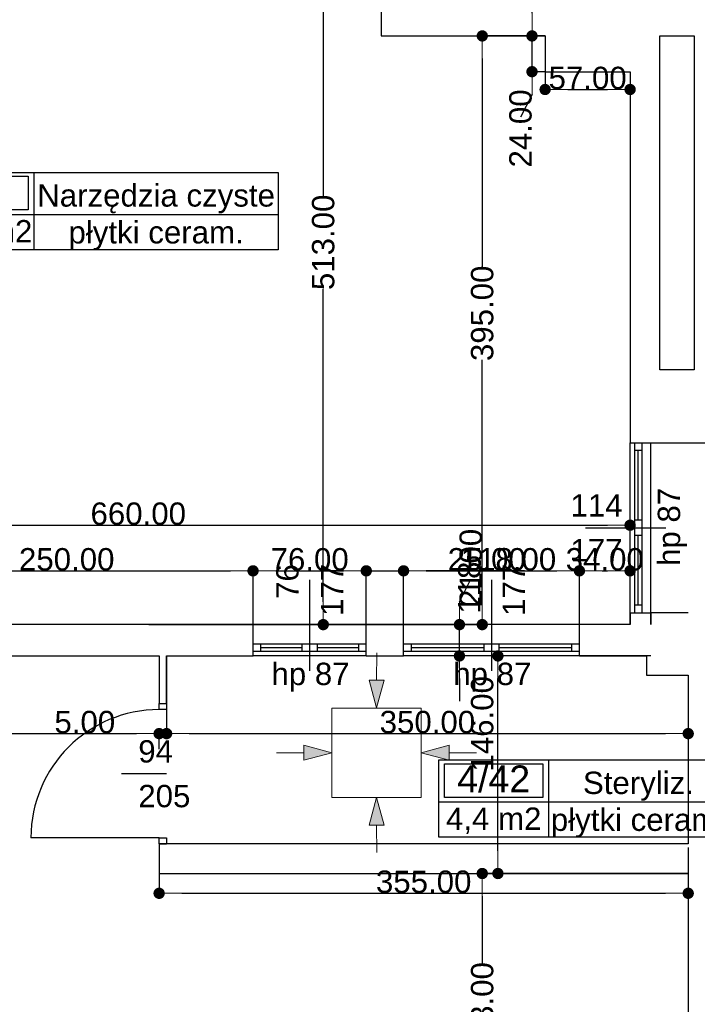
# Model space of a CAD drawing. Header units: millimetres. Extents: x -166872 to -65719, y 14266 to 44345.
# Tile 34 of 65: x -115704 to -111157, y 22042 to 28648. Entities that reach past the tile are written whole.
import ezdxf
from ezdxf.enums import TextEntityAlignment as Align

# ---------------------------------------------------------------- set-up
doc = ezdxf.new("R2010")
doc.units = ezdxf.units.MM
doc.header["$MEASUREMENT"] = 0
for name, color, linetype in [('Drzwi', 7, 'Continuous'), ('Linia', 7, 'Continuous'), ('Obiekt', 7, 'Continuous'), ('Okno', 7, 'Continuous'), ('Strefa', 7, 'Continuous'), ('Słup', 7, 'Continuous'), ('Wymiary', 63, 'Continuous'), ('Ściana', 7, 'Continuous')]:
    doc.layers.add(name, color=color, linetype=linetype)
doc.styles.add('Arial', font='txt')
doc.dimstyles.new('GENERATED_STYLE__1', dxfattribs={"dimtxt": 150, "dimasz": 152, "dimexe": 0.18, "dimexo": 0, "dimgap": 0.09, "dimtad": 1, "dimtih": 1, "dimtoh": 1, "dimlfac": 0.1, "dimzin": 0, "dimdsep": 46, "dimtxsty": 'Arial', "dimblk": 'ARROWHEAD_11', "dimblk1": 'ARROWHEAD_11', "dimblk2": 'ARROWHEAD_11', "dimcen": 0.09, "dimclrd": 114, "dimclre": 114, "dimclrt": 114, "dimazin": 0, "dimtfac": 1, "dimtdec": 4, "dimtmove": 0, "dimatfit": 3, "dimfxl": 1, "dimtolj": 1, "dimtzin": 0, "dimarcsym": 0})
doc.dimstyles.new('GENERATED_STYLE__2', dxfattribs={"dimtxt": 150, "dimasz": 152, "dimexe": 0.18, "dimexo": 0, "dimgap": 0.09, "dimtad": 1, "dimlfac": 0.1, "dimzin": 0, "dimdsep": 46, "dimtxsty": 'Arial', "dimblk": 'ARROWHEAD_11', "dimblk1": 'ARROWHEAD_11', "dimblk2": 'ARROWHEAD_11', "dimcen": 0.09, "dimclrd": 114, "dimclre": 114, "dimclrt": 114, "dimazin": 0, "dimtfac": 1, "dimtdec": 4, "dimtmove": 0, "dimatfit": 3, "dimfxl": 1, "dimtolj": 1, "dimtzin": 0, "dimarcsym": 0})
doc.dimstyles.new('GENERATED_STYLE__3', dxfattribs={"dimtxt": 150, "dimasz": 152, "dimexe": 0.18, "dimexo": 0, "dimgap": 0.09, "dimtad": 1, "dimlfac": 0.1, "dimzin": 0, "dimdsep": 46, "dimtxsty": 'Arial', "dimblk": 'ARROWHEAD_11', "dimblk1": 'ARROWHEAD_11', "dimblk2": 'ARROWHEAD_11', "dimcen": 0.09, "dimclrd": 114, "dimclre": 114, "dimclrt": 114, "dimazin": 0, "dimtfac": 1, "dimtdec": 4, "dimtmove": 2, "dimatfit": 3, "dimfxl": 1, "dimtolj": 1, "dimtzin": 0, "dimarcsym": 0})

# ---------------------------------------------------------------- blocks, each defined once
blk = doc.blocks.new('Narzędzia czyste_4_26_26', base_point=(-115607.8, 27340.8))
at = {"layer": 'Strefa'}
for p, q in [((-116386.8, 27623.7), (-113969.1, 27623.7)), ((-116386.8, 27105.1), (-116386.8, 27623.7)), ((-115607.8, 27623.7), (-115607.8, 27105.1)), ((-113969.1, 27623.7), (-113969.1, 27105.1)), ((-116347.9, 27597.8), (-115646.7, 27597.8)), ((-116347.9, 27371.5), (-116347.9, 27597.8)), ((-115646.7, 27597.8), (-115646.7, 27371.5)), ((-115646.7, 27371.5), (-116347.9, 27371.5)), ((-116386.8, 27340.8), (-113969.1, 27340.8)), ((-113969.1, 27105.1), (-116386.8, 27105.1))]:
    blk.add_line(p, q, dxfattribs=at)
at = {"layer": 'Strefa', "style": 'Arial'}
for tag, height, p in [('ROOM_NUMBER', 180, (-115997.3, 27495.8)), ('ROOM_NAME', 150, (-114788.4, 27469.2)), ('ROOM_CALC_AREA', 150, (-115997.3, 27228.8)), ('floor_f', 150, (-114788.4, 27221.7))]:
    blk.add_attdef(tag, text='', height=height, dxfattribs=at).set_placement(p, align=Align.MIDDLE_CENTER)
blk = doc.blocks.new('Steryliz._4_42_42', base_point=(-112156.1, 23399.3))
at = {"layer": 'Strefa'}
for p, q in [((-112890.2, 23682.1), (-110948, 23682.1)), ((-112890.2, 23163.5), (-112890.2, 23682.1)), ((-112853.5, 23656.2), (-112192.8, 23656.2)), ((-112853.5, 23429.9), (-112853.5, 23656.2)), ((-112192.8, 23656.2), (-112192.8, 23429.9)), ((-112156.1, 23682.1), (-112156.1, 23163.5)), ((-110948, 23682.1), (-110948, 23163.5)), ((-112890.2, 23399.3), (-110948, 23399.3)), ((-112192.8, 23429.9), (-112853.5, 23429.9)), ((-110948, 23163.5), (-112890.2, 23163.5))]:
    blk.add_line(p, q, dxfattribs=at)
at = {"layer": 'Strefa', "style": 'Arial'}
for tag, height, p in [('ROOM_NUMBER', 180, (-112523.2, 23554.2)), ('ROOM_NAME', 150, (-111552.1, 23527.7)), ('ROOM_CALC_AREA', 150, (-112523.2, 23287.2)), ('floor_f', 150, (-111552.1, 23280.2))]:
    blk.add_attdef(tag, text='', height=height, dxfattribs=at).set_placement(p, align=Align.MIDDLE_CENTER)
blk = doc.blocks.new('ARROWHEAD_11')
at = {"color": 0, "linetype": 'Continuous', "lineweight": 0}
blk.add_line((0, 0), (-1, 0), dxfattribs=at)
at = {"color": 0, "linetype": 'Continuous', "lineweight": 0, "const_width": 0.25, "flags": 128}
blk.add_lwpolyline([(-0.125, 0, 1), (0.125, 0, 1)], format="xyb", close=True, dxfattribs=at)
blk = doc.blocks.new('*D6041')
at = {"layer": 'Defpoints', "color": 0}
for p in [(-111608, 25809.3), (-110153, 25809.3), (-110698, 24669.3)]:
    blk.add_point(p, dxfattribs=at)
at = {"layer": 'Wymiary', "color": 114, "lineweight": -2}
for p, q in [((-111608, 25809.3), (-110152.8, 25809.3)), ((-110153, 25657.3), (-110153, 25543.5)), ((-110153, 24821.3), (-110153, 24935.2)), ((-110698, 24669.3), (-110152.8, 24669.3))]:
    blk.add_line(p, q, dxfattribs=at)
at = {"layer": 'Wymiary', "color": 114, "lineweight": -2, "xscale": 152, "yscale": 152, "zscale": 152}
for p, rotation in [((-110153, 25809.3), 90), ((-110153, 24669.3), 270)]:
    blk.add_blockref('ARROWHEAD_11', p, dxfattribs=dict(at, rotation=rotation))
at = {"layer": 'Wymiary', "color": 114, "lineweight": 13, "insert": (-110153, 25239.3), "char_height": 150, "attachment_point": 5, "rotation": 90, "style": 'Arial'}
blk.add_mtext('\\A1;114.00', dxfattribs=at)
blk = doc.blocks.new('*D6042')
at = {"layer": 'Defpoints', "color": 0}
for p in [(-110938, 26149.3), (-110153, 26149.3), (-111608, 25809.3)]:
    blk.add_point(p, dxfattribs=at)
at = {"layer": 'Wymiary', "color": 114, "lineweight": -2}
for p, q in [((-110153, 26301.3), (-110153, 26453.3)), ((-110938, 26149.3), (-110152.8, 26149.3)), ((-110153, 25809.3), (-110153, 26149.3)), ((-111608, 25809.3), (-110152.8, 25809.3)), ((-110153, 25657.3), (-110153, 25505.3))]:
    blk.add_line(p, q, dxfattribs=at)
at = {"layer": 'Wymiary', "color": 114, "lineweight": -2, "xscale": 152, "yscale": 152, "zscale": 152}
for p, rotation in [((-110153, 26149.3), 270), ((-110153, 25809.3), 90)]:
    blk.add_blockref('ARROWHEAD_11', p, dxfattribs=dict(at, rotation=rotation))
at = {"layer": 'Wymiary', "color": 114, "lineweight": 13, "insert": (-110153, 25979.3), "char_height": 150, "attachment_point": 5, "rotation": 90, "style": 'Arial'}
blk.add_mtext('\\A1;34.00', dxfattribs=at)
blk = doc.blocks.new('*D6062')
at = {"layer": 'Defpoints', "color": 0}
for p in [(-112599.8, 22919.3), (-111218, 22919.3), (-111498, 21089.3)]:
    blk.add_point(p, dxfattribs=at)
at = {"layer": 'Wymiary', "color": 114, "lineweight": -2}
for p, q in [((-111218, 22919.3), (-112600, 22919.3)), ((-112599.8, 22767.3), (-112599.8, 22308.5)), ((-112599.8, 21241.3), (-112599.8, 21700.2)), ((-111498, 21089.3), (-112600, 21089.3))]:
    blk.add_line(p, q, dxfattribs=at)
at = {"layer": 'Wymiary', "color": 114, "lineweight": -2, "xscale": 152, "yscale": 152, "zscale": 152}
for p, rotation in [((-112599.8, 22919.3), 90), ((-112599.8, 21089.3), 270)]:
    blk.add_blockref('ARROWHEAD_11', p, dxfattribs=dict(at, rotation=rotation))
at = {"layer": 'Wymiary', "color": 114, "lineweight": 13, "insert": (-112599.8, 22004.3), "char_height": 150, "attachment_point": 5, "rotation": 90, "style": 'Arial'}
blk.add_mtext('\\A1;183.00', dxfattribs=at)
blk = doc.blocks.new('*D6063')
at = {"layer": 'Defpoints', "color": 0}
for p in [(-112494.8, 24379.3), (-111468, 24379.3), (-111218, 22919.3)]:
    blk.add_point(p, dxfattribs=at)
at = {"layer": 'Wymiary', "color": 114, "lineweight": -2}
for p, q in [((-111468, 24379.3), (-112495, 24379.3)), ((-112494.8, 23071.3), (-112494.8, 24227.3)), ((-111218, 22919.3), (-112495, 22919.3))]:
    blk.add_line(p, q, dxfattribs=at)
at = {"layer": 'Wymiary', "color": 114, "lineweight": -2, "xscale": 152, "yscale": 152, "zscale": 152}
for p, rotation in [((-112494.8, 24379.3), 90), ((-112494.8, 22919.3), 270)]:
    blk.add_blockref('ARROWHEAD_11', p, dxfattribs=dict(at, rotation=rotation))
at = {"layer": 'Wymiary', "color": 114, "lineweight": 13, "insert": (-112599.8, 23923.7), "char_height": 150, "attachment_point": 5, "rotation": 90, "style": 'Arial'}
blk.add_mtext('\\A1;146.00', dxfattribs=at)
blk = doc.blocks.new('*D6064')
at = {"layer": 'Defpoints', "color": 0}
for p in [(-114838, 24589.3), (-112753.1, 24589.3), (-111468, 24379.3)]:
    blk.add_point(p, dxfattribs=at)
at = {"layer": 'Wymiary', "color": 114, "lineweight": -2}
for p, q in [((-112753.1, 24741.3), (-112676.5, 24893.3)), ((-114838, 24589.3), (-112753, 24589.3)), ((-112753.1, 24379.3), (-112753.1, 24589.3)), ((-111468, 24379.3), (-112753.3, 24379.3)), ((-112753.1, 24227.3), (-112753.1, 24075.3))]:
    blk.add_line(p, q, dxfattribs=at)
at = {"layer": 'Wymiary', "color": 114, "lineweight": -2, "xscale": 152, "yscale": 152, "zscale": 152}
for p, rotation in [((-112753.1, 24589.3), 270), ((-112753.1, 24379.3), 90)]:
    blk.add_blockref('ARROWHEAD_11', p, dxfattribs=dict(at, rotation=rotation))
at = {"layer": 'Wymiary', "color": 114, "lineweight": 13, "insert": (-112676.5, 24970), "char_height": 150, "attachment_point": 5, "rotation": 90, "style": 'Arial'}
blk.add_mtext('\\A1;21.00', dxfattribs=at)
blk = doc.blocks.new('*D6065')
at = {"layer": 'Defpoints', "color": 0}
for p in [(-112599.8, 28539.3), (-112178, 28539.3), (-114838, 24589.3)]:
    blk.add_point(p, dxfattribs=at)
at = {"layer": 'Wymiary', "color": 114, "lineweight": -2}
for p, q in [((-112178, 28539.3), (-112600, 28539.3)), ((-112599.8, 28387.3), (-112599.8, 26989.3)), ((-112599.8, 24741.3), (-112599.8, 26367)), ((-114838, 24589.3), (-112599.6, 24589.3))]:
    blk.add_line(p, q, dxfattribs=at)
at = {"layer": 'Wymiary', "color": 114, "lineweight": -2, "xscale": 152, "yscale": 152, "zscale": 152}
for p, rotation in [((-112599.8, 28539.3), 90), ((-112599.8, 24589.3), 270)]:
    blk.add_blockref('ARROWHEAD_11', p, dxfattribs=dict(at, rotation=rotation))
at = {"layer": 'Wymiary', "color": 114, "lineweight": 13, "insert": (-112599.8, 26678.1), "char_height": 150, "attachment_point": 5, "rotation": 90, "style": 'Arial'}
blk.add_mtext('\\A1;395.00', dxfattribs=at)
blk = doc.blocks.new('*D6066')
at = {"layer": 'Defpoints', "color": 0}
for p in [(-113666.6, 29719.3), (-113278, 29719.3), (-111608, 24589.3)]:
    blk.add_point(p, dxfattribs=at)
at = {"layer": 'Wymiary', "color": 114, "lineweight": -2}
for p, q in [((-113278, 29719.3), (-113666.8, 29719.3)), ((-113666.6, 29567.3), (-113666.6, 27465.5)), ((-113666.6, 24741.3), (-113666.6, 26843.1)), ((-111608, 24589.3), (-113666.8, 24589.3))]:
    blk.add_line(p, q, dxfattribs=at)
at = {"layer": 'Wymiary', "color": 114, "lineweight": -2, "xscale": 152, "yscale": 152, "zscale": 152}
for p, rotation in [((-113666.6, 29719.3), 90), ((-113666.6, 24589.3), 270)]:
    blk.add_blockref('ARROWHEAD_11', p, dxfattribs=dict(at, rotation=rotation))
at = {"layer": 'Wymiary', "color": 114, "lineweight": 13, "insert": (-113666.6, 27154.3), "char_height": 150, "attachment_point": 5, "rotation": 90, "style": 'Arial'}
blk.add_mtext('\\A1;513.00', dxfattribs=at)
blk = doc.blocks.new('*D6067')
at = {"layer": 'Defpoints', "color": 0}
for p in [(-112266.1, 28539.3), (-112178, 28539.3), (-112178, 28299.3)]:
    blk.add_point(p, dxfattribs=at)
at = {"layer": 'Wymiary', "color": 114, "lineweight": -2}
for p, q in [((-112266.1, 28691.3), (-112266.1, 28843.3)), ((-112178, 28539.3), (-112266.3, 28539.3)), ((-112266.1, 28299.3), (-112266.1, 28539.3)), ((-112178, 28299.3), (-112266.3, 28299.3)), ((-112266.1, 28147.3), (-112342.8, 27995.3))]:
    blk.add_line(p, q, dxfattribs=at)
at = {"layer": 'Wymiary', "color": 114, "lineweight": -2, "xscale": 152, "yscale": 152, "zscale": 152}
for p, rotation in [((-112266.1, 28539.3), 270), ((-112266.1, 28299.3), 90)]:
    blk.add_blockref('ARROWHEAD_11', p, dxfattribs=dict(at, rotation=rotation))
at = {"layer": 'Wymiary', "color": 114, "lineweight": 13, "insert": (-112342.8, 27918.6), "char_height": 150, "attachment_point": 5, "rotation": 90, "style": 'Arial'}
blk.add_mtext('\\A1;24.00', dxfattribs=at)
blk = doc.blocks.new('*D6068')
at = {"layer": 'Defpoints', "color": 0}
for p in [(-112178, 28299.3), (-111608, 28299.3), (-111608, 28179.9)]:
    blk.add_point(p, dxfattribs=at)
at = {"layer": 'Wymiary', "color": 114, "lineweight": -2}
for p, q in [((-112178, 28299.3), (-112178, 28179.7)), ((-111608, 28299.3), (-111608, 28179.7)), ((-112026, 28179.9), (-111760, 28179.9))]:
    blk.add_line(p, q, dxfattribs=at)
at = {"layer": 'Wymiary', "color": 114, "lineweight": -2, "xscale": 152, "yscale": 152, "zscale": 152, "rotation": 180}
blk.add_blockref('ARROWHEAD_11', (-112178, 28179.9), dxfattribs=at)
at = {"layer": 'Wymiary', "color": 114, "lineweight": -2, "xscale": 152, "yscale": 152, "zscale": 152}
blk.add_blockref('ARROWHEAD_11', (-111608, 28179.9), dxfattribs=at)
at = {"layer": 'Wymiary', "color": 114, "lineweight": 13, "insert": (-111893, 28256.6), "char_height": 150, "attachment_point": 5, "style": 'Arial'}
blk.add_mtext('\\A1;57.00', dxfattribs=at)
blk = doc.blocks.new('*D6079')
at = {"layer": 'Defpoints', "color": 0}
for p in [(-114138, 24950.1), (-116638, 24589.3), (-114138, 24589.3)]:
    blk.add_point(p, dxfattribs=at)
at = {"layer": 'Wymiary', "color": 114, "lineweight": -2}
for p, q in [((-116638, 24589.3), (-116638, 24950.2)), ((-116486, 24950.1), (-114290, 24950.1)), ((-114138, 24589.3), (-114138, 24950.2))]:
    blk.add_line(p, q, dxfattribs=at)
at = {"layer": 'Wymiary', "color": 114, "lineweight": -2, "xscale": 152, "yscale": 152, "zscale": 152, "rotation": 180}
blk.add_blockref('ARROWHEAD_11', (-116638, 24950.1), dxfattribs=at)
at = {"layer": 'Wymiary', "color": 114, "lineweight": -2, "xscale": 152, "yscale": 152, "zscale": 152}
blk.add_blockref('ARROWHEAD_11', (-114138, 24950.1), dxfattribs=at)
at = {"layer": 'Wymiary', "color": 114, "lineweight": 13, "insert": (-115388, 25026.7), "char_height": 150, "attachment_point": 5, "style": 'Arial'}
blk.add_mtext('\\A1;250.00', dxfattribs=at)
blk = doc.blocks.new('*D6080')
at = {"layer": 'Defpoints', "color": 0}
for p in [(-113378, 24950.1), (-114138, 24589.3), (-113378, 24589.3)]:
    blk.add_point(p, dxfattribs=at)
at = {"layer": 'Wymiary', "color": 114, "lineweight": -2}
for p, q in [((-114138, 24589.3), (-114138, 24950.2)), ((-113986, 24950.1), (-113530, 24950.1)), ((-113378, 24589.3), (-113378, 24950.2))]:
    blk.add_line(p, q, dxfattribs=at)
at = {"layer": 'Wymiary', "color": 114, "lineweight": -2, "xscale": 152, "yscale": 152, "zscale": 152, "rotation": 180}
blk.add_blockref('ARROWHEAD_11', (-114138, 24950.1), dxfattribs=at)
at = {"layer": 'Wymiary', "color": 114, "lineweight": -2, "xscale": 152, "yscale": 152, "zscale": 152}
blk.add_blockref('ARROWHEAD_11', (-113378, 24950.1), dxfattribs=at)
at = {"layer": 'Wymiary', "color": 114, "lineweight": 13, "insert": (-113758, 25026.7), "char_height": 150, "attachment_point": 5, "style": 'Arial'}
blk.add_mtext('\\A1;76.00', dxfattribs=at)
blk = doc.blocks.new('*D6081')
at = {"layer": 'Defpoints', "color": 0}
for p in [(-113128, 24950.1), (-113378, 24589.3), (-113128, 24589.3)]:
    blk.add_point(p, dxfattribs=at)
at = {"layer": 'Wymiary', "color": 114, "lineweight": -2}
for p, q in [((-113530, 24950.1), (-113682, 24950.1)), ((-113378, 24589.3), (-113378, 24950.2)), ((-113378, 24950.1), (-113128, 24950.1)), ((-113128, 24589.3), (-113128, 24950.2)), ((-112824, 24950.1), (-112976, 24950.1)), ((-112315.7, 24950.1), (-112824, 24950.1))]:
    blk.add_line(p, q, dxfattribs=at)
at = {"layer": 'Wymiary', "color": 114, "lineweight": -2, "xscale": 152, "yscale": 152, "zscale": 152}
blk.add_blockref('ARROWHEAD_11', (-113378, 24950.1), dxfattribs=at)
at = {"layer": 'Wymiary', "color": 114, "lineweight": -2, "xscale": 152, "yscale": 152, "zscale": 152, "rotation": 180}
blk.add_blockref('ARROWHEAD_11', (-113128, 24950.1), dxfattribs=at)
at = {"layer": 'Wymiary', "color": 114, "lineweight": 13, "insert": (-112569.8, 25026.7), "char_height": 150, "attachment_point": 5, "style": 'Arial'}
blk.add_mtext('\\A1;25.00', dxfattribs=at)
blk = doc.blocks.new('*D6082')
at = {"layer": 'Defpoints', "color": 0}
for p in [(-111948, 24950.1), (-113128, 24589.3), (-111948, 24589.3)]:
    blk.add_point(p, dxfattribs=at)
at = {"layer": 'Wymiary', "color": 114, "lineweight": -2}
for p, q in [((-113128, 24589.3), (-113128, 24950.2)), ((-112976, 24950.1), (-112100, 24950.1)), ((-111948, 24589.3), (-111948, 24950.2))]:
    blk.add_line(p, q, dxfattribs=at)
at = {"layer": 'Wymiary', "color": 114, "lineweight": -2, "xscale": 152, "yscale": 152, "zscale": 152, "rotation": 180}
blk.add_blockref('ARROWHEAD_11', (-113128, 24950.1), dxfattribs=at)
at = {"layer": 'Wymiary', "color": 114, "lineweight": -2, "xscale": 152, "yscale": 152, "zscale": 152}
blk.add_blockref('ARROWHEAD_11', (-111948, 24950.1), dxfattribs=at)
at = {"layer": 'Wymiary', "color": 114, "lineweight": 13, "insert": (-112424.2, 25026.7), "char_height": 150, "attachment_point": 5, "style": 'Arial'}
blk.add_mtext('\\A1;118.00', dxfattribs=at)
blk = doc.blocks.new('*D6083')
at = {"layer": 'Defpoints', "color": 0}
for p in [(-111608, 24950.1), (-111948, 24589.3), (-111608, 24589.3)]:
    blk.add_point(p, dxfattribs=at)
at = {"layer": 'Wymiary', "color": 114, "lineweight": -2}
for p, q in [((-111948, 24589.3), (-111948, 24950.2)), ((-111796, 24950.1), (-111760, 24950.1)), ((-111608, 24589.3), (-111608, 24950.2))]:
    blk.add_line(p, q, dxfattribs=at)
at = {"layer": 'Wymiary', "color": 114, "lineweight": -2, "xscale": 152, "yscale": 152, "zscale": 152, "rotation": 180}
blk.add_blockref('ARROWHEAD_11', (-111948, 24950.1), dxfattribs=at)
at = {"layer": 'Wymiary', "color": 114, "lineweight": -2, "xscale": 152, "yscale": 152, "zscale": 152}
blk.add_blockref('ARROWHEAD_11', (-111608, 24950.1), dxfattribs=at)
at = {"layer": 'Wymiary', "color": 114, "lineweight": 13, "insert": (-111778, 25026.8), "char_height": 150, "attachment_point": 5, "style": 'Arial'}
blk.add_mtext('\\A1;34.00', dxfattribs=at)
blk = doc.blocks.new('*D6084')
at = {"layer": 'Defpoints', "color": 0}
for p in [(-111608, 25256.3), (-118208, 24589.3), (-111608, 24589.3)]:
    blk.add_point(p, dxfattribs=at)
at = {"layer": 'Wymiary', "color": 114, "lineweight": -2}
for p, q in [((-118208, 24589.3), (-118208, 25256.4)), ((-118056, 25256.3), (-111760, 25256.3)), ((-111608, 24589.3), (-111608, 25256.4))]:
    blk.add_line(p, q, dxfattribs=at)
at = {"layer": 'Wymiary', "color": 114, "lineweight": -2, "xscale": 152, "yscale": 152, "zscale": 152, "rotation": 180}
blk.add_blockref('ARROWHEAD_11', (-118208, 25256.3), dxfattribs=at)
at = {"layer": 'Wymiary', "color": 114, "lineweight": -2, "xscale": 152, "yscale": 152, "zscale": 152}
blk.add_blockref('ARROWHEAD_11', (-111608, 25256.3), dxfattribs=at)
at = {"layer": 'Wymiary', "color": 114, "lineweight": 13, "insert": (-114908, 25332.9), "char_height": 150, "attachment_point": 5, "style": 'Arial'}
blk.add_mtext('\\A1;660.00', dxfattribs=at)
blk = doc.blocks.new('*D6120')
at = {"layer": 'Defpoints', "color": 0}
for p in [(-118618, 24229.3), (-114768, 23858), (-114768, 23754.3)]:
    blk.add_point(p, dxfattribs=at)
at = {"layer": 'Wymiary', "color": 114, "lineweight": -2}
for p, q in [((-118618, 24229.3), (-118618, 23857.8)), ((-118466, 23858), (-114920, 23858)), ((-114768, 23754.3), (-114768, 23858.1))]:
    blk.add_line(p, q, dxfattribs=at)
at = {"layer": 'Wymiary', "color": 114, "lineweight": -2, "xscale": 152, "yscale": 152, "zscale": 152, "rotation": 180}
blk.add_blockref('ARROWHEAD_11', (-118618, 23858), dxfattribs=at)
at = {"layer": 'Wymiary', "color": 114, "lineweight": -2, "xscale": 152, "yscale": 152, "zscale": 152}
blk.add_blockref('ARROWHEAD_11', (-114768, 23858), dxfattribs=at)
at = {"layer": 'Wymiary', "color": 114, "lineweight": 13, "insert": (-116636.1, 23934.7), "char_height": 150, "attachment_point": 5, "style": 'Arial'}
blk.add_mtext('\\A1;385.00', dxfattribs=at)
blk = doc.blocks.new('*D6121')
at = {"layer": 'Defpoints', "color": 0}
for p in [(-114718, 24379.3), (-114718, 23858), (-114768, 23754.3)]:
    blk.add_point(p, dxfattribs=at)
at = {"layer": 'Wymiary', "color": 114, "lineweight": -2}
for p, q in [((-114718, 24379.3), (-114718, 23857.8)), ((-115461.2, 23858), (-115072, 23858)), ((-115072, 23858), (-114920, 23858)), ((-114768, 23754.3), (-114768, 23858.1)), ((-114768, 23858), (-114718, 23858)), ((-114566, 23858), (-114414, 23858))]:
    blk.add_line(p, q, dxfattribs=at)
at = {"layer": 'Wymiary', "color": 114, "lineweight": -2, "xscale": 152, "yscale": 152, "zscale": 152}
blk.add_blockref('ARROWHEAD_11', (-114768, 23858), dxfattribs=at)
at = {"layer": 'Wymiary', "color": 114, "lineweight": -2, "xscale": 152, "yscale": 152, "zscale": 152, "rotation": 180}
blk.add_blockref('ARROWHEAD_11', (-114718, 23858), dxfattribs=at)
at = {"layer": 'Wymiary', "color": 114, "lineweight": 13, "insert": (-115266.7, 23934.6), "char_height": 150, "attachment_point": 5, "style": 'Arial'}
blk.add_mtext('\\A1;5.00', dxfattribs=at)
blk = doc.blocks.new('*D6122')
at = {"layer": 'Defpoints', "color": 0}
for p in [(-114718, 24379.3), (-111218, 24249.3), (-111218, 23858)]:
    blk.add_point(p, dxfattribs=at)
at = {"layer": 'Wymiary', "color": 114, "lineweight": -2}
for p, q in [((-114718, 24379.3), (-114718, 23857.8)), ((-111218, 24249.3), (-111218, 23857.8)), ((-114566, 23858), (-111370, 23858))]:
    blk.add_line(p, q, dxfattribs=at)
at = {"layer": 'Wymiary', "color": 114, "lineweight": -2, "xscale": 152, "yscale": 152, "zscale": 152, "rotation": 180}
blk.add_blockref('ARROWHEAD_11', (-114718, 23858), dxfattribs=at)
at = {"layer": 'Wymiary', "color": 114, "lineweight": -2, "xscale": 152, "yscale": 152, "zscale": 152}
blk.add_blockref('ARROWHEAD_11', (-111218, 23858), dxfattribs=at)
at = {"layer": 'Wymiary', "color": 114, "lineweight": 13, "insert": (-112968, 23934.7), "char_height": 150, "attachment_point": 5, "style": 'Arial'}
blk.add_mtext('\\A1;350.00', dxfattribs=at)
blk = doc.blocks.new('*D6123')
at = {"layer": 'Defpoints', "color": 0}
for p in [(-111218, 23094.3), (-114768, 22919.3), (-111218, 22786.4)]:
    blk.add_point(p, dxfattribs=at)
at = {"layer": 'Wymiary', "color": 114, "lineweight": -2}
for p, q in [((-111218, 23094.3), (-111218, 22786.3)), ((-114768, 22919.3), (-114768, 22786.3)), ((-114616, 22786.4), (-111370, 22786.4))]:
    blk.add_line(p, q, dxfattribs=at)
at = {"layer": 'Wymiary', "color": 114, "lineweight": -2, "xscale": 152, "yscale": 152, "zscale": 152, "rotation": 180}
blk.add_blockref('ARROWHEAD_11', (-114768, 22786.4), dxfattribs=at)
at = {"layer": 'Wymiary', "color": 114, "lineweight": -2, "xscale": 152, "yscale": 152, "zscale": 152}
blk.add_blockref('ARROWHEAD_11', (-111218, 22786.4), dxfattribs=at)
at = {"layer": 'Wymiary', "color": 114, "lineweight": 13, "insert": (-112993, 22863.2), "char_height": 150, "attachment_point": 5, "style": 'Arial'}
blk.add_mtext('\\A1;355.00', dxfattribs=at)

msp = doc.modelspace()

# ---------------------------------------------------------------- hatches: boundary and pattern name
at = {"layer": 'Linia', "linetype": 'Continuous', "lineweight": 13}
for points in [[(-113308.676, 24029.966), (-113258.427, 24216.502), (-113358.427, 24216.635)], [(-113609.876, 23729.966), (-113796.478, 23779.966), (-113796.478, 23679.966)], [(-113009.076, 23729.966), (-112822.473, 23679.966), (-112822.473, 23779.966)], [(-113308.676, 23429.967), (-113358.427, 23243.297), (-113258.427, 23243.431)]]:
    msp.add_hatch(color=256, dxfattribs=at).paths.add_polyline_path(points)

# ---------------------------------------------------------------- linework, layer by layer
at = {"layer": 'Drzwi'}
for p, q in [((-114768.019, 24019.32), (-114768.019, 24059.32)), ((-114768.019, 24059.32), (-114718.019, 24059.32)), ((-114768.019, 24059.32), (-114718.019, 24059.32)), ((-114718.019, 24059.32), (-114718.019, 24019.32)), ((-114718.019, 24019.32), (-114768.019, 24019.32)), ((-114768.019, 23159.32), (-115628.019, 23159.32)), ((-114768.019, 23119.32), (-114768.019, 23159.32)), ((-114768.019, 23159.32), (-114718.019, 23159.32)), ((-114718.019, 23159.32), (-114718.019, 23119.32)), ((-114718.019, 23119.32), (-114768.019, 23119.32)), ((-114768.019, 23119.32), (-114718.019, 23119.32))]:
    msp.add_line(p, q, dxfattribs=at)
msp.add_arc((-114768.019, 23159.32), 860, 90, 180, dxfattribs=at)
at = {"layer": 'Linia', "lineweight": 13}
for p, q in [((-113308.182, 24400.341), (-113308.427, 24216.568)), ((-113308.676, 24029.966), (-113358.427, 24216.635)), ((-113358.427, 24216.635), (-113258.427, 24216.502)), ((-113308.676, 24029.966), (-113258.427, 24216.502)), ((-113009.076, 24029.566), (-113609.076, 24029.566)), ((-113609.076, 24029.566), (-113609.076, 23430.366)), ((-113009.076, 23430.366), (-113009.076, 24029.566)), ((-113980.251, 23729.966), (-113796.478, 23729.966)), ((-113609.876, 23729.966), (-113796.478, 23779.966)), ((-113796.478, 23679.966), (-113796.478, 23779.966)), ((-113609.876, 23729.966), (-113796.478, 23679.966)), ((-113009.076, 23729.966), (-112822.473, 23779.966)), ((-113009.076, 23729.966), (-112822.473, 23679.966)), ((-112822.473, 23779.966), (-112822.473, 23679.966)), ((-112638.701, 23729.966), (-112822.473, 23729.966)), ((-113609.076, 23429.566), (-113009.076, 23429.566)), ((-113308.676, 23429.967), (-113358.427, 23243.297)), ((-113308.676, 23429.967), (-113258.427, 23243.431)), ((-113258.427, 23243.431), (-113358.427, 23243.297)), ((-113308.182, 23059.592), (-113308.427, 23243.364))]:
    msp.add_line(p, q, dxfattribs=at)
at = {"layer": 'Obiekt'}
for p, q in [((-111908.019, 25239.32), (-111368.019, 25239.32)), ((-113758.019, 24889.32), (-113758.019, 24279.32)), ((-112538.019, 24889.32), (-112538.019, 24279.32)), ((-115019.397, 23589.32), (-114718.019, 23589.32))]:
    msp.add_line(p, q, dxfattribs=at)
at = {"layer": 'Okno'}
for p, q in [((-111608.019, 24669.32), (-111608.019, 25809.32)), ((-111578.019, 25809.32), (-111578.019, 25759.32)), ((-111578.019, 25809.32), (-111528.019, 25809.32)), ((-111528.019, 25759.32), (-111528.019, 25809.32)), ((-111468.019, 24669.32), (-111468.019, 25809.32)), ((-111578.019, 25759.32), (-111528.019, 25759.32)), ((-111578.019, 25759.32), (-111578.019, 25289.32)), ((-111553.019, 25289.32), (-111553.019, 25759.32)), ((-111528.019, 25289.32), (-111528.019, 25759.32)), ((-111528.019, 25289.32), (-111578.019, 25289.32)), ((-111578.019, 25289.32), (-111578.019, 25239.32)), ((-111578.019, 25239.32), (-111578.019, 25189.32)), ((-111528.019, 25239.32), (-111528.019, 25289.32)), ((-111528.019, 25189.32), (-111528.019, 25239.32)), ((-111578.019, 25189.32), (-111528.019, 25189.32)), ((-111578.019, 25189.32), (-111578.019, 24719.32)), ((-111553.019, 24719.32), (-111553.019, 25189.32)), ((-111528.019, 24719.32), (-111528.019, 25189.32)), ((-111528.019, 24719.32), (-111578.019, 24719.32)), ((-111578.019, 24719.32), (-111578.019, 24669.32)), ((-111528.019, 24669.32), (-111528.019, 24719.32)), ((-111578.019, 24669.32), (-111528.019, 24669.32)), ((-113378.019, 24589.32), (-114138.019, 24589.32)), ((-111948.019, 24589.32), (-113128.019, 24589.32)), ((-114138.019, 24459.32), (-114088.019, 24459.32)), ((-114138.019, 24409.32), (-114138.019, 24459.32)), ((-114088.019, 24459.32), (-114088.019, 24409.32)), ((-114088.019, 24459.32), (-113808.019, 24459.32)), ((-113808.019, 24409.32), (-113808.019, 24459.32)), ((-113808.019, 24459.32), (-113758.019, 24459.32)), ((-113758.019, 24459.32), (-113708.019, 24459.32)), ((-113708.019, 24459.32), (-113708.019, 24409.32)), ((-113708.019, 24459.32), (-113428.019, 24459.32)), ((-113428.019, 24409.32), (-113428.019, 24459.32)), ((-113428.019, 24459.32), (-113378.019, 24459.32)), ((-113378.019, 24409.32), (-113378.019, 24459.32)), ((-113128.019, 24459.32), (-113078.019, 24459.32)), ((-113128.019, 24409.32), (-113128.019, 24459.32)), ((-113078.019, 24459.32), (-113078.019, 24409.32)), ((-113078.019, 24459.32), (-112588.019, 24459.32)), ((-112588.019, 24409.32), (-112588.019, 24459.32)), ((-112588.019, 24459.32), (-112538.019, 24459.32)), ((-112538.019, 24459.32), (-112488.019, 24459.32)), ((-112488.019, 24459.32), (-112488.019, 24409.32)), ((-112488.019, 24459.32), (-111998.019, 24459.32)), ((-111998.019, 24409.32), (-111998.019, 24459.32)), ((-111998.019, 24459.32), (-111948.019, 24459.32)), ((-111948.019, 24409.32), (-111948.019, 24459.32)), ((-114088.019, 24409.32), (-114138.019, 24409.32)), ((-113378.019, 24379.32), (-114138.019, 24379.32)), ((-113808.019, 24434.32), (-114088.019, 24434.32)), ((-113808.019, 24409.32), (-114088.019, 24409.32)), ((-113758.019, 24409.32), (-113808.019, 24409.32)), ((-113708.019, 24409.32), (-113758.019, 24409.32)), ((-113428.019, 24434.32), (-113708.019, 24434.32)), ((-113428.019, 24409.32), (-113708.019, 24409.32)), ((-113378.019, 24409.32), (-113428.019, 24409.32)), ((-113078.019, 24409.32), (-113128.019, 24409.32)), ((-111948.019, 24379.32), (-113128.019, 24379.32)), ((-112588.019, 24434.32), (-113078.019, 24434.32)), ((-112588.019, 24409.32), (-113078.019, 24409.32)), ((-112538.019, 24409.32), (-112588.019, 24409.32)), ((-112488.019, 24409.32), (-112538.019, 24409.32)), ((-111998.019, 24434.32), (-112488.019, 24434.32)), ((-111998.019, 24409.32), (-112488.019, 24409.32)), ((-111948.019, 24409.32), (-111998.019, 24409.32))]:
    msp.add_line(p, q, dxfattribs=at)
at = {"layer": 'Słup'}
for p, q in [((-112178.019, 28539.32), (-112178.019, 28299.32)), ((-112178.019, 28299.32), (-111608.019, 28299.32)), ((-111408.019, 25809.32), (-110938.019, 25809.32)), ((-111498.019, 24379.32), (-111498.019, 24249.32)), ((-111498.019, 24249.32), (-111218.019, 24249.32))]:
    msp.add_line(p, q, dxfattribs=at)
at = {"layer": 'Ściana'}
for p, q in [((-111608.019, 25809.32), (-111578.019, 25809.32)), ((-111578.019, 25809.32), (-111528.019, 25809.32)), ((-111528.019, 25809.32), (-111468.019, 25809.32)), ((-111608.019, 24669.32), (-111578.019, 24669.32)), ((-111578.019, 24669.32), (-111528.019, 24669.32)), ((-111528.019, 24669.32), (-111468.019, 24669.32)), ((-114138.019, 24459.32), (-114138.019, 24589.32)), ((-113378.019, 24459.32), (-113378.019, 24589.32)), ((-113128.019, 24459.32), (-113128.019, 24589.32)), ((-111948.019, 24459.32), (-111948.019, 24589.32)), ((-114138.019, 24409.32), (-114138.019, 24459.32)), ((-113378.019, 24409.32), (-113378.019, 24459.32)), ((-113128.019, 24409.32), (-113128.019, 24459.32)), ((-111948.019, 24409.32), (-111948.019, 24459.32)), ((-114138.019, 24379.32), (-114138.019, 24409.32)), ((-113378.019, 24379.32), (-113378.019, 24409.32)), ((-113128.019, 24379.32), (-113128.019, 24409.32)), ((-111948.019, 24379.32), (-111948.019, 24409.32)), ((-114768.019, 24059.32), (-114718.019, 24059.32)), ((-114768.019, 23119.32), (-114718.019, 23119.32))]:
    msp.add_line(p, q, dxfattribs=at)
at = {"layer": 'Ściana', "flags": 128}
for points in [[(-113278.019, 29719.32), (-113278.019, 28539.32)], [(-113278.019, 28539.32), (-112178.019, 28539.32)], [(-111408.019, 28539.32), (-111178.019, 28539.32)], [(-111408.019, 26299.32), (-111408.019, 28539.32)], [(-111178.019, 28539.32), (-111178.019, 26299.32)], [(-111608.019, 28299.32), (-111608.019, 25809.32)], [(-111178.019, 26299.32), (-111408.019, 26299.32)], [(-111468.019, 25809.32), (-111408.019, 25809.32)], [(-111608.019, 24669.32), (-111608.019, 24589.32)], [(-111468.019, 24589.32), (-111468.019, 24669.32)], [(-111218.019, 24669.32), (-111468.019, 24669.32)], [(-111468.019, 24669.32), (-111468.019, 24589.32)], [(-114768.019, 24589.32), (-116638.019, 24589.32)], [(-114718.019, 24589.32), (-114768.019, 24589.32)], [(-114138.019, 24589.32), (-114718.019, 24589.32)], [(-113128.019, 24589.32), (-113378.019, 24589.32)], [(-111608.019, 24589.32), (-111948.019, 24589.32)], [(-116638.019, 24379.32), (-114768.019, 24379.32)], [(-114768.019, 24379.32), (-114768.019, 24059.32)], [(-114718.019, 24379.32), (-114138.019, 24379.32)], [(-114718.019, 24059.32), (-114718.019, 24379.32)], [(-113378.019, 24379.32), (-113128.019, 24379.32)], [(-111948.019, 24379.32), (-111498.019, 24379.32)], [(-111218.019, 24249.32), (-111218.019, 23119.32)], [(-114768.019, 23119.32), (-114768.019, 22919.32)], [(-111218.019, 23119.32), (-114718.019, 23119.32)], [(-114768.019, 22919.32), (-111218.019, 22919.32)], [(-111218.019, 22919.32), (-111218.019, 21369.32)]]:
    msp.add_lwpolyline(points, dxfattribs=at)

# ---------------------------------------------------------------- block references
at = {"layer": 'Strefa'}
ref = msp.add_blockref('Narzędzia czyste_4_26_26', (-115607.789, 27340.823), dxfattribs=at)
ref.add_attrib('ROOM_NAME', 'Narzędzia czyste', dxfattribs={"color": 7, "height": 150, "style": 'Arial'}).set_placement((-114788.425, 27469.223), align=Align.MIDDLE_CENTER)
ref.add_attrib('ROOM_NUMBER', '4/26', dxfattribs={"color": 7, "height": 180, "style": 'Arial'}).set_placement((-115997.309, 27495.771), align=Align.MIDDLE_CENTER)
ref.add_attrib('ROOM_CALC_AREA', '31,6 m2', dxfattribs={"color": 7, "height": 150, "style": 'Arial'}).set_placement((-115997.309, 27228.769), align=Align.MIDDLE_CENTER)
ref.add_attrib('floor_f', 'płytki ceram.', dxfattribs={"color": 7, "height": 150, "style": 'Arial'}).set_placement((-114788.425, 27221.723), align=Align.MIDDLE_CENTER)
ref = msp.add_blockref('Steryliz._4_42_42', (-112156.141, 23399.259), dxfattribs=at)
ref.add_attrib('ROOM_NAME', 'Steryliz.', dxfattribs={"color": 7, "height": 150, "style": 'Arial'}).set_placement((-111552.057, 23527.659), align=Align.MIDDLE_CENTER)
ref.add_attrib('ROOM_NUMBER', '4/42', dxfattribs={"color": 7, "height": 180, "style": 'Arial'}).set_placement((-112523.161, 23554.207), align=Align.MIDDLE_CENTER)
ref.add_attrib('ROOM_CALC_AREA', '4,4 m2', dxfattribs={"color": 7, "height": 150, "style": 'Arial'}).set_placement((-112523.161, 23287.205), align=Align.MIDDLE_CENTER)
ref.add_attrib('floor_f', 'płytki ceram.', dxfattribs={"color": 7, "height": 150, "style": 'Arial'}).set_placement((-111552.057, 23280.159), align=Align.MIDDLE_CENTER)

# ---------------------------------------------------------------- texts
at = {"layer": 'Obiekt', "char_height": 150, "attachment_point": 7, "style": 'Arial'}
for s, insert in [('\\A1;{\\fArial|b0|i0|c238|p38;114}', (-112008.019, 25314.321)), ('\\A1;{\\fArial|b0|i0|c238|p38;177}', (-112008.019, 25014.321)), ('\\A1;{\\fArial|b0|i0|c238|p38;hp 87}', (-114014.476, 24138.486)), ('\\A1;{\\fArial|b0|i0|c238|p38;hp 87}', (-112794.476, 24138.486)), ('\\A1;{\\fArial|b0|i0|c238|p38;94}', (-114907.845, 23661.852)), ('\\A1;{\\fArial|b0|i0|c238|p38;205}', (-114907.845, 23361.852))]:
    msp.add_mtext(s, dxfattribs=dict(at, insert=insert))
at = {"layer": 'Obiekt', "char_height": 150, "attachment_point": 7, "rotation": 90, "style": 'Arial'}
for s, insert in [('\\A1;{\\fArial|b0|i0|c238|p38;hp 87}', (-111227.185, 24982.863)), ('\\A1;{\\fArial|b0|i0|c238|p38;76}', (-113830.55, 24761.663)), ('\\A1;{\\fArial|b0|i0|c238|p38;177}', (-113533.019, 24647.834)), ('\\A1;{\\fArial|b0|i0|c238|p38;118}', (-112610.55, 24662.92)), ('\\A1;{\\fArial|b0|i0|c238|p38;177}', (-112313.019, 24647.834))]:
    msp.add_mtext(s, dxfattribs=dict(at, insert=insert))

# ---------------------------------------------------------------- dimensions: what is measured, and where the dimension line sits
at = {"layer": 'Wymiary', "lineweight": 13}
for base, p1, p2, dimstyle, picture, middle in [((-113666.64, 29719.32), (-111608.019, 24589.32), (-113278.019, 29719.32), 'GENERATED_STYLE__2', '*D6066', (-113666.64, 27154.32)), ((-112266.132, 28539.32), (-112178.019, 28299.32), (-112178.019, 28539.32), 'GENERATED_STYLE__2', '*D6067', (-112342.808, 27918.644)), ((-112599.79, 28539.32), (-114838.019, 24589.32), (-112178.019, 28539.32), 'GENERATED_STYLE__2', '*D6065', (-112599.79, 26678.149)), ((-110153.019, 26149.32), (-111608.019, 25809.32), (-110938.019, 26149.32), 'GENERATED_STYLE__2', '*D6042', (-110153.019, 25979.32)), ((-110153.019, 25809.32), (-110698.019, 24669.32), (-111608.019, 25809.32), 'GENERATED_STYLE__2', '*D6041', (-110153.019, 25239.32)), ((-112753.142, 24589.32), (-111468.019, 24379.32), (-114838.019, 24589.32), 'GENERATED_STYLE__2', '*D6064', (-112676.466, 24969.996)), ((-112494.79, 24379.32), (-111218.019, 22919.32), (-111468.019, 24379.32), 'GENERATED_STYLE__3', '*D6063', (-112599.79, 23923.695)), ((-112599.79, 22919.32), (-111498.019, 21089.32), (-111218.019, 22919.32), 'GENERATED_STYLE__2', '*D6062', (-112599.79, 22004.32))]:
    dim = msp.add_linear_dim(base=base, p1=p1, p2=p2, angle=90, dimstyle=dimstyle, dxfattribs=at)
    dim.commit()
    dim.dimension.update_dxf_attribs({"geometry": picture, "text_midpoint": middle, "dimtype": 128, "text_rotation": 90})
for base, p1, p2, picture, middle in [((-111608.019, 28179.891), (-112178.019, 28299.32), (-111608.019, 28299.32), '*D6068', (-111893.019, 28179.891)), ((-111608.019, 25256.25), (-118208.019, 24589.32), (-111608.019, 24589.32), '*D6084', (-114908.019, 25256.25)), ((-114138.019, 24950.065), (-116638.019, 24589.32), (-114138.019, 24589.32), '*D6079', (-115388.019, 24950.065)), ((-113378.019, 24950.065), (-114138.019, 24589.32), (-113378.019, 24589.32), '*D6080', (-113758.019, 24950.065)), ((-113128.019, 24950.065), (-113378.019, 24589.32), (-113128.019, 24589.32), '*D6081', (-112569.819, 24950.065)), ((-111948.019, 24950.065), (-113128.019, 24589.32), (-111948.019, 24589.32), '*D6082', (-112424.19, 24950.065)), ((-111608.019, 24950.065), (-111948.019, 24589.32), (-111608.019, 24589.32), '*D6083', (-111778.019, 24950.065)), ((-114718.019, 23857.951), (-114768.019, 23754.32), (-114718.019, 24379.32), '*D6121', (-115266.669, 23857.951)), ((-111218.019, 23857.951), (-114718.019, 24379.32), (-111218.019, 24249.32), '*D6122', (-112968.019, 23857.951)), ((-114768.019, 23857.951), (-118618.019, 24229.32), (-114768.019, 23754.32), '*D6120', (-116636.104, 23857.951)), ((-111218.019, 22786.431), (-114768.019, 22919.32), (-111218.019, 23094.32), '*D6123', (-112993.019, 22786.431))]:
    dim = msp.add_linear_dim(base=base, p1=p1, p2=p2, dimstyle='GENERATED_STYLE__1', dxfattribs=at)
    dim.commit()
    dim.dimension.update_dxf_attribs({"geometry": picture, "text_midpoint": middle, "dimtype": 128})

doc.saveas('drawing.dxf')
